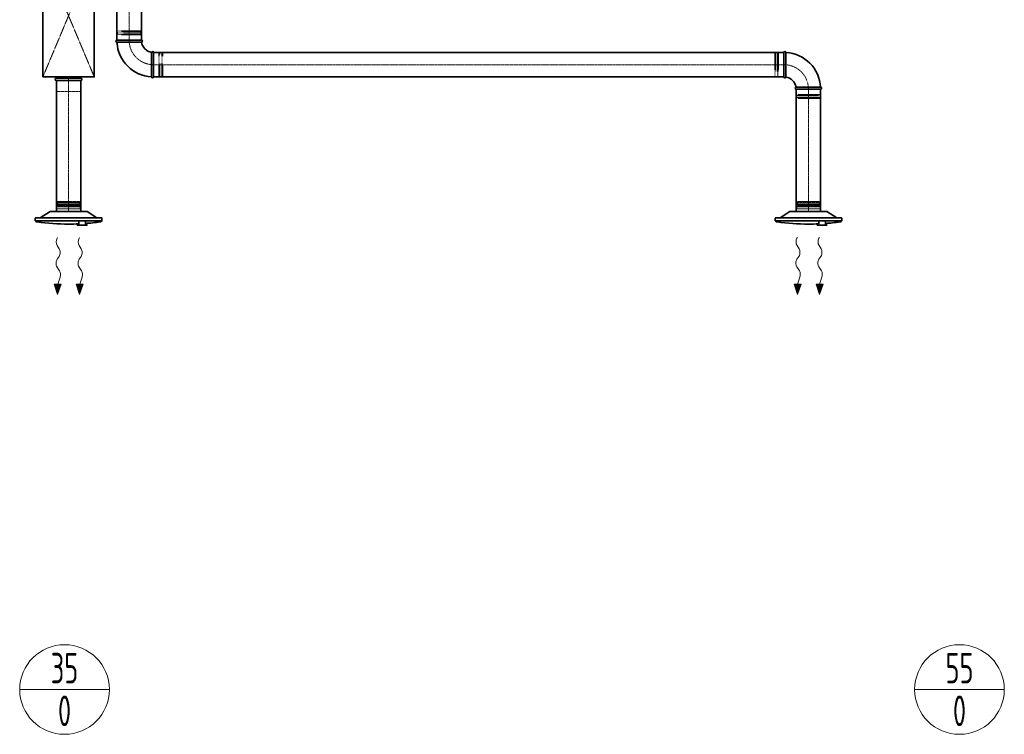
# Model space of a CAD drawing. Header units: millimetres. Extents: x 15940 to 92175, y -24684 to 227664.
# Tile 60 of 132: x 53295 to 57322, y 75831 to 78755. Entities that reach past the tile are written whole.
import ezdxf
from ezdxf.enums import TextEntityAlignment as Align

# ---------------------------------------------------------------- set-up
doc = ezdxf.new("R2010")
doc.units = ezdxf.units.MM
doc.header["$LTSCALE"] = 0.05
doc.linetypes.add('ACAD_ISO02W100', pattern=[15, 12, -3])
doc.linetypes.add('ACAD_ISO10W100', pattern=[18, 12, -3, 0, -3])
doc.layers.get('0').update_dxf_attribs({"lineweight": 5})
for name, color, linetype, lineweight in [('VZT_01 SUP (PŘÍVOD) - OBRYS', 5, 'Continuous', 35), ('VZT_02 SUP (PŘÍVOD) - OSA', 5, 'ACAD_ISO10W100', 5), ('VZT_30 DISTRIBUČNÍ PRVKY - OBRYS', 1, 'Continuous', 35), ('VZT_35 TLUMIČE HLUKU - OBRYS', 1, 'Continuous', 35), ('VZT_36 TLUMIČE HLUKU - OSA', 1, 'ACAD_ISO10W100', 5), ('VZT_37 TLUMIČE HLUKU - DETAIL', 8, 'ACAD_ISO02W100', 5), ('VZT_52 POPIS - DISTRIBUCE', 7, 'Continuous', 5)]:
    doc.layers.add(name, color=color, linetype=linetype, lineweight=lineweight)
for name, color, linetype, lineweight, plot in [('VZT_03 SUP (PŘÍVOD) - NETISK', 8, 'ACAD_ISO02W100', 5, False), ('VZT_34 DISTRIBUČNÍ PRVKY - NETISK', 8, 'ACAD_ISO02W100', 5, False), ('VZT_39 TLUMIČE HLUKU - NETISK', 8, 'ACAD_ISO02W100', 5, False)]:
    doc.layers.add(name, color=color, linetype=linetype, lineweight=lineweight, plot=plot)
doc.styles.add('JS', font='isocp.shx', dxfattribs={"width": 0.6, "height": 125})

msp = doc.modelspace()

# ---------------------------------------------------------------- linework, layer by layer
at = {"lineweight": 13}
for p, q in [((53447.8, 77860.4), (53449.6, 77863.5)), ((53537.8, 77860.4), (53539.6, 77863.5)), ((56474.4, 77860.4), (56476.2, 77863.5)), ((56564.4, 77860.4), (56566.2, 77863.5))]:
    msp.add_line(p, q, dxfattribs=at)
at = {"color": 0, "lineweight": 13}
for p, q in [((53456, 77817.3), (53447.9, 77830.3)), ((53546, 77817.3), (53537.9, 77830.3)), ((56482.7, 77817.3), (56474.5, 77830.3)), ((56572.7, 77817.3), (56564.5, 77830.3)), ((53447.6, 77774.4), (53455.6, 77786.3)), ((53537.6, 77774.4), (53545.6, 77786.3)), ((56474.3, 77774.4), (56482.2, 77786.4)), ((56564.3, 77774.4), (56572.2, 77786.4)), ((53457.6, 77726.9), (53447.2, 77743.4)), ((53547.6, 77726.9), (53537.2, 77743.4)), ((56484.3, 77726.9), (56473.9, 77743.5)), ((56574.3, 77726.9), (56563.9, 77743.5)), ((53450.2, 77672.9), (53459.9, 77701.5)), ((53540.2, 77672.9), (53549.9, 77701.5)), ((56476.8, 77672.9), (56486.5, 77701.5)), ((56566.8, 77672.9), (56576.5, 77701.5)), ((53449.6, 77629.9), (53436.2, 77673)), ((53436.2, 77673), (53450.2, 77672.9)), ((53464.1, 77672.7), (53449.6, 77629.9)), ((53464.1, 77672.7), (53450.2, 77672.9)), ((53539.6, 77629.9), (53526.2, 77673)), ((53526.2, 77673), (53540.2, 77672.9)), ((53554.1, 77672.7), (53539.6, 77629.9)), ((53554.1, 77672.7), (53540.2, 77672.9)), ((56476.2, 77629.9), (56462.9, 77673.1)), ((56462.9, 77673.1), (56476.8, 77672.9)), ((56490.8, 77672.7), (56476.2, 77629.9)), ((56490.8, 77672.7), (56476.8, 77672.9)), ((56566.2, 77629.9), (56552.9, 77673.1)), ((56552.9, 77673.1), (56566.8, 77672.9)), ((56580.8, 77672.7), (56566.2, 77629.9)), ((56580.8, 77672.7), (56566.8, 77672.9))]:
    msp.add_line(p, q, dxfattribs=at)
at = {"color": 0, "lineweight": 13, "extrusion": (0, 0, -1)}
for centre, start_param, end_param in [((53457.4, 77845.6), 0.766537, 2.320574), ((53547.4, 77845.6), 0.766537, 2.320574), ((56484, 77845.7), 0.766537, 2.320574), ((56574, 77845.7), 0.766537, 2.320574), ((53446.5, 77801.9), 3.908129, 5.516649), ((53536.5, 77801.9), 3.908129, 5.516649), ((56473.1, 77802), 3.908129, 5.516649), ((56563.1, 77802), 3.908129, 5.516649), ((53456.8, 77758.8), 0.766537, 2.375056), ((53546.8, 77758.8), 0.766537, 2.375056), ((56483.4, 77758.8), 0.766537, 2.375056), ((56573.4, 77758.8), 0.766537, 2.375056), ((53448.1, 77711.5), 3.908129, 5.191299), ((53538.1, 77711.5), 3.908129, 5.191299), ((56474.7, 77711.6), 3.908129, 5.191299), ((56564.7, 77711.6), 3.908129, 5.191299)]:
    msp.add_ellipse(centre, major_axis=(-0.3, -21.5), ratio=0.625, start_param=start_param, end_param=end_param, dxfattribs=at)
at = {"color": 0, "lineweight": 13}
for points in [[(53464.1, 77672.7), (53436.2, 77673), (53449.6, 77629.9)], [(53554.1, 77672.7), (53526.2, 77673), (53539.6, 77629.9)], [(56490.8, 77672.7), (56462.9, 77673.1), (56476.2, 77629.9)], [(56580.8, 77672.7), (56552.9, 77673.1), (56566.2, 77629.9)]]:
    msp.add_solid(points, dxfattribs=at)
at = {"layer": 'VZT_01 SUP (PŘÍVOD) - OBRYS'}
for p, q in [((53692.4, 78670.5), (53792.4, 78670.5)), ((53692.4, 78662.5), (53742.5, 78662.5)), ((53842.4, 78620.5), (53842.4, 78520.5)), ((56421.2, 78520.5), (56421.2, 78620.5)), ((56429.2, 78620.5), (56429.2, 78570.4)), ((53834.4, 78520.5), (53834.4, 78570.7)), ((56571.2, 78470.5), (56471.2, 78470.5)), ((56571.2, 78478.5), (56521.1, 78478.5))]:
    msp.add_line(p, q, dxfattribs=at)
for points in [[(53692.4, 78670.5), (53692.4, 79157.5)], [(53792.4, 78670.5), (53792.4, 79157.5)], [(53842.4, 78620.5), (56421.2, 78620.5)], [(53444.6, 77970.5), (53444.6, 78505.8)], [(53544.6, 77970.5), (53544.6, 78505.8)], [(53842.4, 78520.5), (56421.2, 78520.5)], [(56471.2, 77970.5), (56471.2, 78470.5)], [(56571.2, 77970.5), (56571.2, 78470.5)]]:
    msp.add_lwpolyline(points, dxfattribs=at)
for centre, radius, start, end in [((53692.4, 78666.5), 4, 90, 270), ((53792.4, 78666.5), 4, 279.1478, 90), ((53842.4, 78670.5), 150, 183.0572, 266.9428), ((53842.4, 78670.5), 50, 189.1478, 260.8522), ((53838.4, 78620.5), 4, 0, 170.8522), ((56425.2, 78620.5), 4, 0, 180), ((56421.2, 78470.5), 150, 3.0572, 86.9428), ((53838.4, 78520.5), 4, 180, 0), ((56425.2, 78520.5), 4, 180, 350.8522), ((56421.2, 78470.5), 50, 9.1478, 80.8522), ((56471.2, 78474.5), 4, 99.1478, 270), ((56571.2, 78474.5), 4, 270, 90)]:
    msp.add_arc(centre, radius, start, end, dxfattribs=at)
for points, knots in [([(53742.5, 78662.5), (53748.9, 78662.5), (53755.2, 78662.5), (53767.3, 78662.5), (53772.9, 78662.5), (53782.4, 78662.5), (53786.2, 78662.5), (53791.4, 78662.5), (53792.9, 78662.5), (53793, 78662.5), (53793, 78662.5), (53793, 78662.5)], [78.71119, 78.71119, 78.71119, 78.71119, 97.804615, 97.804615, 117.523893, 117.523893, 137.264303, 137.264303, 156.831737, 156.831737, 157.874915, 157.874915, 157.874915, 157.874915]), ([(53834.4, 78621.1), (53834.4, 78621.1), (53834.4, 78620), (53834.4, 78615.5), (53834.4, 78612.1), (53834.4, 78603.2), (53834.4, 78597.8), (53834.4, 78585.9), (53834.4, 78579.4), (53834.4, 78572.1), (53834.4, 78571.4), (53834.4, 78570.7)], [157.874915, 157.874915, 157.874915, 157.874915, 176.103874, 176.103874, 195.460379, 195.460379, 215.101284, 215.101284, 234.82164, 234.82164, 237.034743, 237.034743, 237.034743, 237.034743]), ([(56429.2, 78519.9), (56429.2, 78519.9), (56429.2, 78521), (56429.2, 78525.5), (56429.2, 78529), (56429.2, 78537.8), (56429.2, 78543.2), (56429.2, 78555.1), (56429.2, 78561.6), (56429.2, 78568.9), (56429.2, 78569.6), (56429.2, 78570.4)], [157.874915, 157.874915, 157.874915, 157.874915, 176.103874, 176.103874, 195.460379, 195.460379, 215.101284, 215.101284, 234.82164, 234.82164, 237.034743, 237.034743, 237.034743, 237.034743]), ([(56521.1, 78478.5), (56514.7, 78478.5), (56508.4, 78478.5), (56496.4, 78478.5), (56490.8, 78478.5), (56481.3, 78478.5), (56477.5, 78478.5), (56472.2, 78478.5), (56470.8, 78478.5), (56470.6, 78478.5), (56470.6, 78478.5), (56470.6, 78478.5)], [78.71119, 78.71119, 78.71119, 78.71119, 97.804615, 97.804615, 117.523893, 117.523893, 137.264303, 137.264303, 156.831737, 156.831737, 157.874915, 157.874915, 157.874915, 157.874915])]:
    msp.add_open_spline(points, degree=3, knots=knots, dxfattribs=at)
at = {"layer": 'VZT_02 SUP (PŘÍVOD) - OSA', "ltscale": 5}
for points in [[(53742.4, 79157.5), (53742.4, 78670.5)], [(56421.2, 78570.5), (53842.4, 78570.5)], [(53494.6, 78505.8), (53494.6, 77970.5)], [(56521.2, 78470.5), (56521.2, 77970.5)]]:
    msp.add_lwpolyline(points, dxfattribs=at)
at = {"layer": 'VZT_02 SUP (PŘÍVOD) - OSA', "ltscale": 0.3}
for points in [[(53842.4, 78570.5), (53842.4, 78570.5, -0.414214), (53742.4, 78670.5), (53742.4, 78670.5)], [(56421.2, 78570.5), (56421.2, 78570.5, -0.414214), (56521.2, 78470.5), (56521.2, 78470.5)]]:
    msp.add_lwpolyline(points, format="xyb", dxfattribs=at)
at = {"layer": 'VZT_03 SUP (PŘÍVOD) - NETISK', "ltscale": 0.4}
for p, q in [((53693.4, 78708.5), (53791.4, 78708.5)), ((53693.4, 78704.5), (53693.4, 78708.5)), ((53693.4, 78704.5), (53791.4, 78704.5)), ((53694.4, 78704), (53694.4, 78704.5)), ((53790.4, 78704), (53790.4, 78704.5)), ((53791.4, 78704.5), (53791.4, 78708.5)), ((53692.4, 78704), (53792.4, 78704)), ((53692.4, 78703.5), (53692.4, 78704)), ((53692.4, 78703.5), (53792.4, 78703.5)), ((53692.4, 78696.5), (53792.4, 78696.5)), ((53692.4, 78696), (53692.4, 78696.5)), ((53692.4, 78696), (53792.4, 78696)), ((53693.4, 78692.5), (53791.4, 78692.5)), ((53693.4, 78670.5), (53693.4, 78692.5)), ((53694.4, 78696.5), (53694.4, 78703.5)), ((53694.4, 78692.5), (53694.4, 78696)), ((53790.4, 78696.5), (53790.4, 78703.5)), ((53790.4, 78692.5), (53790.4, 78696)), ((53791.4, 78670.5), (53791.4, 78692.5)), ((53792.4, 78703.5), (53792.4, 78704)), ((53792.4, 78696), (53792.4, 78696.5)), ((53864.4, 78619.5), (53842.4, 78619.5)), ((53864.4, 78521.5), (53864.4, 78619.5)), ((53867.9, 78618.5), (53864.4, 78618.5)), ((53867.9, 78520.5), (53867.9, 78620.5)), ((53868.4, 78620.5), (53867.9, 78620.5)), ((53868.4, 78520.5), (53868.4, 78620.5)), ((53875.4, 78618.5), (53868.4, 78618.5)), ((53875.4, 78520.5), (53875.4, 78620.5)), ((53875.9, 78620.5), (53875.4, 78620.5)), ((53875.9, 78520.5), (53875.9, 78620.5)), ((53876.4, 78618.5), (53875.9, 78618.5)), ((53876.4, 78521.5), (53876.4, 78619.5)), ((53880.4, 78619.5), (53876.4, 78619.5)), ((53880.4, 78521.5), (53880.4, 78619.5)), ((56383.2, 78619.5), (56383.2, 78521.5)), ((56383.2, 78619.5), (56387.2, 78619.5)), ((56387.2, 78619.5), (56387.2, 78521.5)), ((56387.2, 78618.5), (56387.7, 78618.5)), ((56387.7, 78620.5), (56387.7, 78520.5)), ((56387.7, 78620.5), (56388.2, 78620.5)), ((56388.2, 78620.5), (56388.2, 78520.5)), ((56388.2, 78618.5), (56395.2, 78618.5)), ((56395.2, 78620.5), (56395.2, 78520.5)), ((56395.2, 78620.5), (56395.7, 78620.5)), ((56395.7, 78620.5), (56395.7, 78520.5)), ((56395.7, 78618.5), (56399.2, 78618.5)), ((56399.2, 78619.5), (56399.2, 78521.5)), ((56399.2, 78619.5), (56421.2, 78619.5)), ((53864.4, 78521.5), (53842.4, 78521.5)), ((53867.9, 78522.5), (53864.4, 78522.5)), ((53868.4, 78520.5), (53867.9, 78520.5)), ((53875.4, 78522.5), (53868.4, 78522.5)), ((53875.9, 78520.5), (53875.4, 78520.5)), ((53876.4, 78522.5), (53875.9, 78522.5)), ((53880.4, 78521.5), (53876.4, 78521.5)), ((56383.2, 78521.5), (56387.2, 78521.5)), ((56387.2, 78522.5), (56387.7, 78522.5)), ((56387.7, 78520.5), (56388.2, 78520.5)), ((56388.2, 78522.5), (56395.2, 78522.5)), ((56395.2, 78520.5), (56395.7, 78520.5)), ((56395.7, 78522.5), (56399.2, 78522.5)), ((56399.2, 78521.5), (56421.2, 78521.5)), ((56472.2, 78470.5), (56472.2, 78448.5)), ((56570.2, 78470.5), (56570.2, 78448.5)), ((56571.2, 78445), (56471.2, 78445)), ((56471.2, 78445), (56471.2, 78444.5)), ((56571.2, 78444.5), (56471.2, 78444.5)), ((56571.2, 78437.5), (56471.2, 78437.5)), ((56471.2, 78437.5), (56471.2, 78437)), ((56571.2, 78437), (56471.2, 78437)), ((56570.2, 78448.5), (56472.2, 78448.5)), ((56570.2, 78436.5), (56472.2, 78436.5)), ((56472.2, 78436.5), (56472.2, 78432.5)), ((56570.2, 78432.5), (56472.2, 78432.5)), ((56473.2, 78448.5), (56473.2, 78445)), ((56473.2, 78444.5), (56473.2, 78437.5)), ((56473.2, 78437), (56473.2, 78436.5)), ((56569.2, 78448.5), (56569.2, 78445)), ((56569.2, 78444.5), (56569.2, 78437.5)), ((56569.2, 78437), (56569.2, 78436.5)), ((56570.2, 78436.5), (56570.2, 78432.5)), ((56571.2, 78445), (56571.2, 78444.5)), ((56571.2, 78437.5), (56571.2, 78437))]:
    msp.add_line(p, q, dxfattribs=at)
at = {"layer": 'VZT_30 DISTRIBUČNÍ PRVKY - OBRYS'}
for points in [[(53358.1, 77931.5), (53631.1, 77931.5), (53631.1, 77940.6, 0.414214), (53627.2, 77944.5), (53362, 77944.5, 0.414214), (53358.1, 77940.6), (53358.1, 77931.5)], [(53610.7, 77944.5), (53570.3, 77969.9, 0.141374), (53568.3, 77970.5), (53420.9, 77970.5, 0.141374), (53418.9, 77969.9), (53378.5, 77944.5)], [(56384.7, 77931.5), (56657.7, 77931.5), (56657.7, 77940.7, 0.414214), (56653.9, 77944.5), (56388.6, 77944.5, 0.414214), (56384.7, 77940.7), (56384.7, 77931.5)], [(56637.3, 77944.5), (56597, 77969.9, 0.141374), (56594.9, 77970.5), (56447.6, 77970.5, 0.141374), (56445.5, 77969.9), (56405.1, 77944.5)], [(53494.6, 77918.5, -0.0327), (53366.1, 77927), (53363.1, 77927.5, -0.36397), (53360.6, 77930.5), (53360.6, 77931.5)], [(53494.6, 77918.5, 0.010645), (53536.6, 77919.4, 0.010645)], [(53563.8, 77931.5), (53563.8, 77919.1, 0.267949), (53564.1, 77918.7), (53569.8, 77915.4, -0.267949), (53570, 77915), (53570, 77914.4), (53530.4, 77914.4), (53530.4, 77915, -0.267949), (53530.6, 77915.4), (53536.3, 77918.7, 0.267949), (53536.6, 77919.1), (53536.6, 77931.5)], [(53563.8, 77921, 0.015115), (53623.1, 77927), (53626.1, 77927.5, 0.36397), (53628.6, 77930.5), (53628.6, 77931.5)], [(56521.2, 77918.5, -0.0327), (56392.7, 77927), (56389.7, 77927.5, -0.36397), (56387.2, 77930.5), (56387.2, 77931.5)], [(56521.2, 77918.5, 0.010645), (56563.2, 77919.4, 0.010645)], [(56590.5, 77931.5), (56590.5, 77919.1, 0.267949), (56590.7, 77918.7), (56596.4, 77915.4, -0.267949), (56596.7, 77915), (56596.7, 77914.4), (56557, 77914.4), (56557, 77915, -0.267949), (56557.2, 77915.4), (56563, 77918.7, 0.267949), (56563.2, 77919.1), (56563.2, 77931.5)], [(56590.5, 77921, 0.015115), (56649.8, 77927), (56652.8, 77927.5, 0.36397), (56655.2, 77930.5), (56655.2, 77931.5)]]:
    msp.add_lwpolyline(points, format="xyb", dxfattribs=at)
at = {"layer": 'VZT_34 DISTRIBUČNÍ PRVKY - NETISK'}
for points in [[(53442.5, 78000.4), (53448.2, 78001.8, -0.060863), (53448.9, 78001.9), (53494.6, 78001.9)], [(53442.5, 78000.4), (53448.4, 77999, 0.058981), (53449, 77998.9), (53494.6, 77998.9)], [(53447.1, 77980.5), (53447.1, 77988.4, -0.291473), (53448.6, 77990.8, -0.291473)], [(53546.7, 78000.4), (53541, 78001.8, 0.060863), (53540.4, 78001.9), (53494.6, 78001.9)], [(53546.7, 78000.4), (53540.8, 77999, -0.058981), (53540.2, 77998.9), (53494.6, 77998.9)], [(53542.1, 77980.5), (53542.1, 77988.4, 0.291473), (53540.6, 77990.8, 0.291473)], [(56469.1, 78000.4), (56474.9, 78001.8, -0.060863), (56475.5, 78001.9), (56521.2, 78001.9)], [(56469.1, 78000.4), (56475.1, 77999, 0.058981), (56475.7, 77998.9), (56521.2, 77998.9)], [(56473.7, 77980.5), (56473.7, 77988.4, -0.291473), (56475.3, 77990.8, -0.291473)], [(56573.4, 78000.4), (56567.6, 78001.8, 0.060863), (56567, 78001.9), (56521.2, 78001.9)], [(56573.4, 78000.4), (56567.4, 77999, -0.058981), (56566.8, 77998.9), (56521.2, 77998.9)], [(56568.7, 77980.5), (56568.7, 77988.4, 0.291473), (56567.2, 77990.8, 0.291473)]]:
    msp.add_lwpolyline(points, format="xyb", dxfattribs=at)
for points in [[(53446.1, 77970.5), (53446.1, 77980.5), (53543.1, 77980.5), (53543.1, 77970.5)], [(53447.1, 77988.4), (53494.6, 77988.4)], [(53449, 77991), (53494.6, 77991)], [(53450.9, 78006.6), (53449.4, 78010.5), (53494.6, 78010.5)], [(53449.9, 78006.3), (53494.6, 78006.3)], [(53450.7, 77994.7), (53494.6, 77994.7)], [(53538.3, 78006.6), (53539.8, 78010.5), (53494.6, 78010.5)], [(53539.3, 78006.3), (53494.6, 78006.3)], [(53538.5, 77994.7), (53494.6, 77994.7)], [(53540.2, 77991), (53494.6, 77991)], [(53542.1, 77988.4), (53494.6, 77988.4)], [(56472.7, 77970.5), (56472.7, 77980.5), (56569.7, 77980.5), (56569.7, 77970.5)], [(56473.7, 77988.4), (56521.2, 77988.4)], [(56475.7, 77991), (56521.2, 77991)], [(56477.5, 78006.6), (56476.1, 78010.5), (56521.2, 78010.5)], [(56476.6, 78006.4), (56521.2, 78006.4)], [(56477.3, 77994.7), (56521.2, 77994.7)], [(56565, 78006.6), (56566.4, 78010.5), (56521.2, 78010.5)], [(56565.9, 78006.4), (56521.2, 78006.4)], [(56565.1, 77994.7), (56521.2, 77994.7)], [(56566.8, 77991), (56521.2, 77991)], [(56568.7, 77988.4), (56521.2, 77988.4)], [(53446.1, 77970.5), (53543.1, 77970.5)], [(56472.7, 77970.5), (56569.7, 77970.5)]]:
    msp.add_lwpolyline(points, dxfattribs=at)
for centre, radius, start, end in [((53458.9, 78001.1), 10.5, 149.7176, 217.8378), ((53446.8, 77994.2), 3.88, 297.4993, 6.6735), ((53530.3, 78001.1), 10.5, 322.1622, 30.2824), ((53542.4, 77994.2), 3.88, 173.3265, 242.5007), ((56485.6, 78001.1), 10.5, 149.7176, 217.8378), ((56473.5, 77994.2), 3.88, 297.4993, 6.6735), ((56556.9, 78001.1), 10.5, 322.1622, 30.2824), ((56569, 77994.2), 3.88, 173.3265, 242.5007)]:
    msp.add_arc(centre, radius, start, end, dxfattribs=at)
at = {"layer": 'VZT_35 TLUMIČE HLUKU - OBRYS'}
msp.add_line((53544.6, 78505.8), (53444.6, 78505.8), dxfattribs=at)
msp.add_lwpolyline([(53389.6, 78520.8), (53389.6, 79020.8), (53599.6, 79020.8), (53599.6, 78520.8)], close=True, dxfattribs=at)
for points in [[(53444.6, 78514.8), (53444.6, 78520.8)], [(53544.6, 78514.8), (53444.6, 78514.8)], [(53544.6, 78514.8), (53544.6, 78520.8)]]:
    msp.add_lwpolyline(points, dxfattribs=at)
for centre, start, end in [((53444.6, 78510.3), 90, 270), ((53544.6, 78510.3), 270, 90)]:
    msp.add_arc(centre, 4.5, start, end, dxfattribs=at)
at = {"layer": 'VZT_36 TLUMIČE HLUKU - OSA', "ltscale": 5}
msp.add_lwpolyline([(53494.6, 78505.8), (53494.6, 78520.8)], dxfattribs=at)
msp.add_lwpolyline([(53494.6, 78505.8), (53494.6, 78520.8)], dxfattribs=at)
msp.add_lwpolyline([(53494.6, 78505.8), (53494.6, 78520.8)], dxfattribs=at)
at = {"layer": 'VZT_37 TLUMIČE HLUKU - DETAIL', "lineweight": 5}
for points in [[(53389.6, 78520.8), (53599.6, 79020.8)], [(53389.6, 79020.8), (53599.6, 78520.8)]]:
    msp.add_lwpolyline(points, dxfattribs=at)
at = {"layer": 'VZT_39 TLUMIČE HLUKU - NETISK', "ltscale": 2}
msp.add_lwpolyline([(53544.6, 78505.8), (53544.6, 78460.8), (53444.6, 78460.8), (53444.6, 78505.8)], dxfattribs=at)
at = {"layer": 'VZT_52 POPIS - DISTRIBUCE'}
for p, q in [((53661.4, 76014), (53294.6, 76014)), ((57322.5, 76014), (56955.7, 76014))]:
    msp.add_line(p, q, dxfattribs=at)
for centre in [(53478, 76014), (57139.1, 76014)]:
    msp.add_circle(centre, 183.4, dxfattribs=at)

# ---------------------------------------------------------------- texts
at = {"layer": 'VZT_52 POPIS - DISTRIBUCE', "ltscale": 50, "style": 'JS', "width": 0.7}
for s, p in [('35', (53478, 76101.5)), ('55', (57139.1, 76101.5)), ('0', (53478, 75926.5)), ('0', (57139.1, 75926.5))]:
    msp.add_text(s, height=125, dxfattribs=at).set_placement(p, align=Align.MIDDLE_CENTER)

doc.saveas('drawing.dxf')
